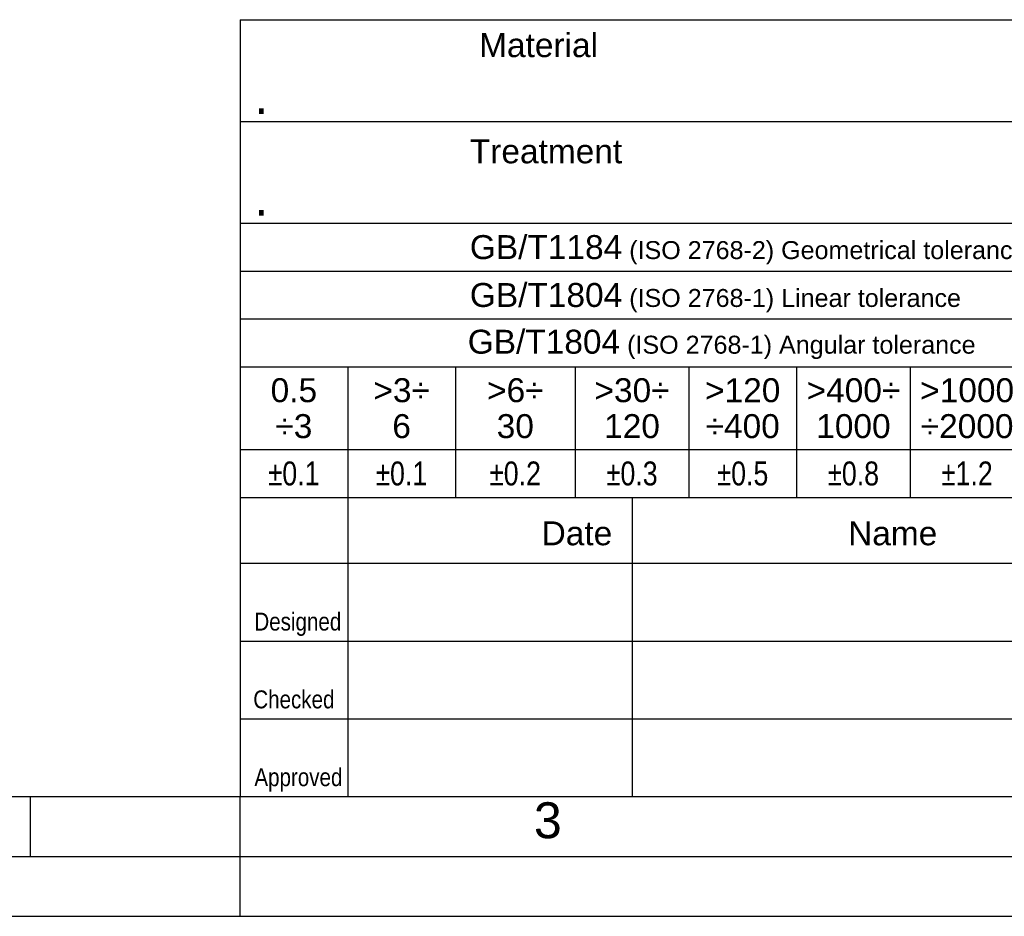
# Model space of a CAD drawing. Header units: millimetres. Extents: x 0 to 420, y 0 to 297.
# Tile 34 of 68: x 217 to 299, y 0 to 75. Entities that reach past the tile are written whole.
import ezdxf

# ---------------------------------------------------------------- set-up
doc = ezdxf.new("R2010")
doc.units = ezdxf.units.MM
doc.header["$LTSCALE"] = 23.1
doc.layers.get('0').update_dxf_attribs({"linetype": 'CONTINUOUS'})
doc.styles.add('TEXTSTYLE_1', font='gdt', dxfattribs={"width": 0.8})
doc.styles.add('TEXTSTYLE_10', font='ARIALN.TTF')
doc.styles.add('TEXTSTYLE_2', font='arial.ttf')
doc.styles.add('TEXTSTYLE_3', font='arial.ttf')
doc.styles.add('TEXTSTYLE_9', font='ARIALN.TTF')

msp = doc.modelspace()

# ---------------------------------------------------------------- linework, layer by layer
at = {"color": 2, "linetype": 'Continuous'}
for p, q in [((235, 74.91189), (410, 74.91189)), ((235, 74.91189), (235, 9.99989)), ((235, 66.41189), (310, 66.41189)), ((235, 57.91189), (410, 57.91189)), ((235, 53.91189), (310, 53.91189)), ((235, 49.91189), (310, 49.91189)), ((235, 45.91189), (341, 45.91189)), ((244, 45.91189), (244, 9.99989)), ((253, 45.91189), (253, 34.99989)), ((263, 45.91189), (263, 34.99989)), ((272.5, 45.91189), (272.5, 34.99989)), ((281.5, 45.91189), (281.5, 34.99989)), ((291, 45.91189), (291, 34.99989)), ((235, 38.99989), (310, 38.99989)), ((235, 34.99989), (410, 34.99989)), ((267.75, 34.99989), (267.75, 9.99989)), ((235, 29.49989), (300.5, 29.49989)), ((235, 22.99989), (300.5, 22.99989)), ((235, 16.49989), (300.5, 16.49989)), ((217.5, 5), (217.5, 10)), ((235, 0), (235, 10)), ((235, 9.99989), (410, 9.99989)), ((20, 5), (415, 5)), ((0, 0), (232.75, 0)), ((237.25, 0), (420, 0))]:
    msp.add_line(p, q, dxfattribs=at)
at = {"color": 7, "linetype": 'Continuous'}
for p, q in [((25, 10), (410, 10)), ((232.75, 0), (237.25, 0))]:
    msp.add_line(p, q, dxfattribs=at)

# ---------------------------------------------------------------- texts
at = {"color": 2}
for s, height, style, p in [('GB/T1804', 2, 'TEXTSTYLE_3', (254.02388, 47.00762)), (' (ISO 2768-1) Angular tolerance', 1.5, 'TEXTSTYLE_3', (266.75922, 47.00762)), ('3', 3, 'TEXTSTYLE_2', (259.55301, 6.52525))]:
    msp.add_text(s, height=height, dxfattribs=dict(at, style=style)).set_placement(p)
at = {"color": 2, "linetype": 'Continuous', "line_spacing_factor": 0.9}
for s, insert, char_height, width, attachment_point, style in [(' Material', (254.2, 73.78689), 2, 10.6914498, 1, 'TEXTSTYLE_3'), ('.', (236.2, 70.03689), 3, 1.1598513, 1, 'TEXTSTYLE_2'), ('Treatment', (254.2, 64.91189), 2, 12.7137546, 1, 'TEXTSTYLE_3'), ('.', (236.2, 61.53689), 3, 1.1598513, 1, 'TEXTSTYLE_2'), ('GB/T1184\\H1.5; (ISO 2768-2) Geometrical tolerance', (254.2, 56.91189), 2, 46.4572491, 1, 'TEXTSTYLE_3'), ('GB/T1804\\H1.5; (ISO 2768-1) Linear tolerance', (254.2, 52.91189), 2, 40.9981413, 1, 'TEXTSTYLE_3'), ('0.5\\P÷3', (239.5, 44.95589), 2, 3.8810409, 2, 'TEXTSTYLE_3'), ('>3÷\\P6', (248.5, 44.95589), 2, 4.7137546, 2, 'TEXTSTYLE_3'), ('>6÷\\P30', (258, 44.95589), 2, 4.7137546, 2, 'TEXTSTYLE_3'), ('>30÷\\P120', (267.75, 44.95589), 2, 6.267658, 2, 'TEXTSTYLE_3'), ('>120\\P÷400', (277, 44.95589), 2, 6.2899628, 2, 'TEXTSTYLE_3'), ('>400÷\\P1000', (286.25, 44.95589), 2, 7.8215613, 2, 'TEXTSTYLE_3'), ('>1000\\P÷2000', (295.75, 44.95589), 2, 7.8438662, 2, 'TEXTSTYLE_3'), ('{\\Fgdt;`}\\Farial.ttf;0.1', (239.5, 37.99989), 2, 6.2143742, 2, 'TEXTSTYLE_1'), ('{\\Fgdt;`}\\Farial.ttf;0.1', (248.5, 37.99989), 2, 6.2143742, 2, 'TEXTSTYLE_1'), ('{\\Fgdt;`}\\Farial.ttf;0.2', (258, 37.99989), 2, 6.2143742, 2, 'TEXTSTYLE_1'), ('{\\Fgdt;`}\\Farial.ttf;0.3', (267.75, 37.99989), 2, 6.2143742, 2, 'TEXTSTYLE_1'), ('{\\Fgdt;`}\\Farial.ttf;0.5', (277, 37.99989), 2, 6.2143742, 2, 'TEXTSTYLE_1'), ('{\\Fgdt;`}\\Farial.ttf;0.8', (286.25, 37.99989), 2, 6.2143742, 2, 'TEXTSTYLE_1'), ('{\\Fgdt;`}\\Farial.ttf;1.2', (295.75, 37.99989), 2, 6.2143742, 2, 'TEXTSTYLE_1'), ('Date', (260.2, 32.99989), 2, 5.8959108, 1, 'TEXTSTYLE_3'), ('    Name', (282.7, 32.99989), 2, 10.535316, 1, 'TEXTSTYLE_3'), ('Designed', (236.2, 25.37489), 1.5, 7.2705224, 1, 'TEXTSTYLE_9'), ('Checked', (239.5, 18.87489), 1.5, 6.7947761, 2, 'TEXTSTYLE_10'), ('Approved', (236.2, 12.37489), 1.5, 7.3656716, 1, 'TEXTSTYLE_10')]:
    msp.add_mtext(s, dxfattribs=dict(at, insert=insert, char_height=char_height, width=width, attachment_point=attachment_point, style=style))

doc.saveas('drawing.dxf')
